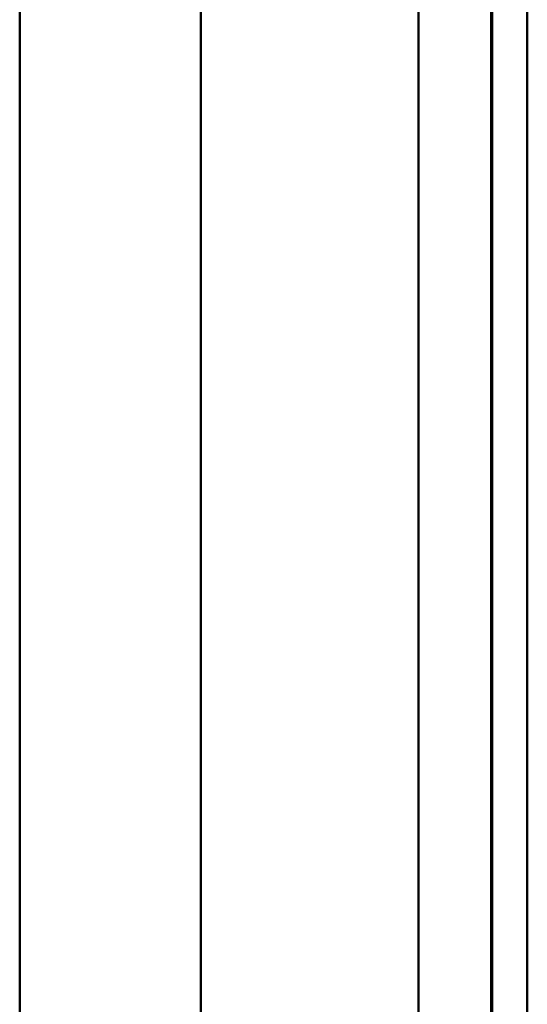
# Model space of a CAD drawing. Header units: millimetres. Extents: x 20 to 833, y 20 to 574.
# Tile 16 of 20: x 402 to 416, y 430 to 457. Entities that reach past the tile are written whole.
import ezdxf

# ---------------------------------------------------------------- set-up
doc = ezdxf.new("R2010")
doc.units = ezdxf.units.MM
doc.header["$LTSCALE"] = 2
doc.layers.add('Sichtbare Kanten(DIN)', color=7, linetype='Continuous', lineweight=50)
doc.layers.add('Sichtbare tangentiale Kanten(DIN)', color=7, linetype='Continuous', lineweight=50)

msp = doc.modelspace()

# ---------------------------------------------------------------- linework, layer by layer
at = {"layer": 'Sichtbare Kanten(DIN)'}
for p, q in [((414.506, 297.186), (414.506, 488.618)), ((414.536, 297.187), (414.536, 488.618)), ((415.506, 488.618), (415.506, 297.187)), ((401.506, 487.618), (401.506, 298.186))]:
    msp.add_line(p, q, dxfattribs=at)
at = {"layer": 'Sichtbare tangentiale Kanten(DIN)'}
for p, q in [((406.506, 487.618), (406.506, 298.186)), ((412.506, 298.187), (412.506, 487.618))]:
    msp.add_line(p, q, dxfattribs=at)

doc.saveas('drawing.dxf')
